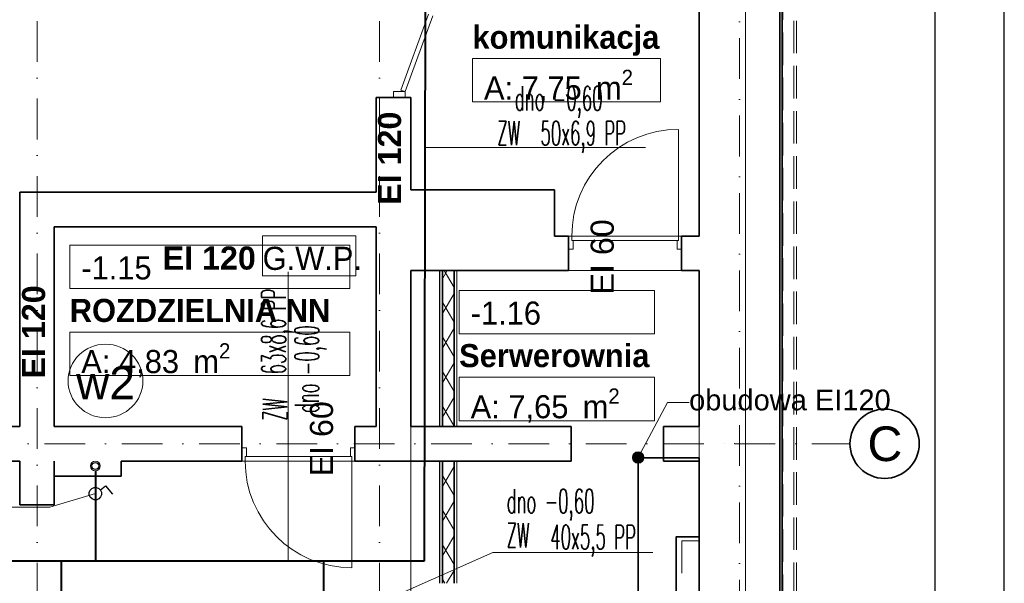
# Model space of a CAD drawing. Header units: millimetres. Extents: x -34676 to 172266, y 39940 to 476087.
# Tile 38 of 256: x 43820 to 52355, y 245082 to 249965. Entities that reach past the tile are written whole.
import ezdxf
from ezdxf.lldxf.tags import DXFTag

# ---------------------------------------------------------------- set-up
doc = ezdxf.new("R2010")
doc.units = ezdxf.units.MM
doc.header["$MEASUREMENT"] = 0
for name, pattern in [('Krawędzie ukryte', [3.912222, 2.822222, -1.09]), ('Kropki i Kreski', [6.702778, 3.527778, -1.763889, 0, -1.411111]), ('Przerywana', [5.644444, 2.822222, -2.822222])]:
    doc.linetypes.add(name, pattern=pattern)
for name, color, linetype in [('#podkład', 252, 'Continuous'), ('- A - ocieplenie', 7, 'Continuous'), ('- strefy pomieszczeń', 7, 'Continuous'), ('2D - Rysunki i Obrazki', 7, 'Continuous'), ('_TABELA', 7, 'Continuous'), ('Drzwi Archicad', 7, 'Continuous'), ('Instalacje - Elektryczne', 7, 'Continuous'), ('IS_Armatura_Wodociag', 7, 'SOLID'), ('IS_Text_Pion_Wodociag', 7, 'Continuous'), ('Konstrukcja - Siatka mod', 7, 'Continuous'), ('Konstrukcja - Stropy', 7, 'Continuous'), ('Konstrukcja - Ściany działowe', 7, 'Continuous'), ('Konstrukcja - Ściany nośne wew..P', 7, 'Continuous'), ('Konstrukcja - Ściany zewnętrzne', 7, 'Continuous'), ('NowaWarstwa1', 7, 'Continuous'), ('Opisy - Etykiety', 7, 'Continuous'), ('Opisy - Tekst', 7, 'Continuous'), ('Znaczniki drzwi Archicada', 7, 'Continuous')]:
    doc.layers.add(name, color=color, linetype=linetype)
doc.layers.add('#woda', color=4, linetype='Continuous', lineweight=18)
doc.layers.add('IS_Opisy_działek_Wodociag', color=7, linetype='SOLID', true_color=0x000000)
doc.styles.add('ROMANS', font='romans', dxfattribs={"width": 0.6})
doc.styles.get("Standard").update_dxf_attribs({"font": 'arial.ttf'})
doc.styles.add('STYL_AUTOMATYCZNY_1', font='arial.ttf')
doc.styles.add('STYL_AUTOMATYCZNY_10', font='txt')
doc.styles.add('STYL_AUTOMATYCZNY_6', font='txt')
doc.styles.add('STYL_AUTOMATYCZNY_7', font='txt')
doc.styles.add('STYL_AUTOMATYCZNY_9', font='txt')
tags = doc.linetypes.add('SOLID', pattern=[10, 10, 0]).pattern_tags.tags
tags[6:7] = [DXFTag(74, 4), DXFTag(75, 0), DXFTag(340, '0'), DXFTag(46, 0.0), DXFTag(50, 0.0), DXFTag(44, 0.0), DXFTag(45, 0.0)]
tags[4:5] = [DXFTag(74, 4), DXFTag(75, 0), DXFTag(340, '0'), DXFTag(46, 0.0), DXFTag(50, 0.0), DXFTag(44, 0.0), DXFTag(45, 0.0)]
doc.linetypes.add('ZW_LINE', pattern='A,12.7,-5.08,["ZW",Standard,S=2.54,R=0,X=-2.54,Y=-1.27],-6.35', length=24.13)
pattern_1 = [(60, (-208051.03, 747718.21), (-129.90381, 75), []), (120, (-208051.03, 747718.21), (129.90381, 75), [])]

# ---------------------------------------------------------------- blocks, each defined once
blk = doc.blocks.new('SDFGHB')
at = {"layer": 'Konstrukcja - Ściany działowe', "linetype": 'Continuous', "lineweight": 13}
h = blk.add_hatch(dxfattribs=at)
h.set_pattern_fill('Izolacja_miękka_0001', color=252, style=0, pattern_type=2)
h.set_pattern_definition(pattern_1)
h.paths.add_polyline_path([(47092.6, 467790.5), (47092.6, 466440.5), (47192.6, 466440.5), (47192.6, 467790.5)])
h = blk.add_hatch(dxfattribs=at)
h.set_pattern_fill('Izolacja_miękka_0001', color=252, style=0, pattern_type=2)
h.set_pattern_definition(pattern_1)
h.paths.add_polyline_path([(47092.6, 465081.5), (47182.6, 465081.5), (47192.6, 465081.5), (47192.6, 466140.5), (47092.6, 466140.5)])
at = {"layer": 'Opisy - Etykiety', "linetype": 'Continuous', "lineweight": 13}
blk.add_hatch(color=252, dxfattribs=at).paths.add_polyline_path([(48738, 466171.9), (48741.8, 466152.7), (48752.6, 466136.5), (48768.9, 466125.7), (48788, 466121.9), (48807.1, 466125.7), (48823.4, 466136.5), (48834.2, 466152.7), (48838, 466171.9), (48834.2, 466191), (48823.4, 466207.2), (48807.1, 466218.1), (48788, 466221.9), (48768.9, 466218.1), (48752.6, 466207.2), (48741.8, 466191)])
at = {"layer": '- A - ocieplenie', "color": 252, "linetype": 'Continuous', "lineweight": 35, "ltscale": 100, "flags": 128}
for points in [[(50017.6, 471809.9), (50017.6, 459110.5)], [(50037.6, 459110.5), (50037.6, 471809.9)]]:
    blk.add_lwpolyline(points, dxfattribs=at)
at = {"layer": '- A - ocieplenie', "color": 252, "linetype": 'Krawędzie ukryte', "lineweight": 20, "ltscale": 100, "flags": 128}
for points in [[(50017.6, 471809.9), (50017.6, 459110.5)], [(50041.7, 471809.9), (50041.7, 459110.5)], [(50137.6, 459110.5), (50137.6, 471809.9)], [(50161.7, 459110.5), (50161.7, 471809.9)]]:
    blk.add_lwpolyline(points, dxfattribs=at)
at = {"layer": '- strefy pomieszczeń', "color": 252, "linetype": 'Continuous', "lineweight": 13, "ltscale": 100}
for p, q in [((47351.8, 469628.9), (48983.3, 469628.9)), ((47351.8, 469252.4), (47351.8, 469628.9)), ((48983.3, 469628.9), (48983.3, 469252.4)), ((48983.3, 469252.4), (47351.8, 469252.4)), ((43861.5, 468011.1), (46288.1, 468011.1)), ((43861.5, 467634.6), (43861.5, 468011.1)), ((46288.1, 468011.1), (46288.1, 467634.6)), ((46288.1, 467634.6), (43861.5, 467634.6)), ((47236.6, 467619.6), (48930.9, 467619.6)), ((47236.6, 467243.2), (47236.6, 467619.6)), ((48930.9, 467619.6), (48930.9, 467243.2)), ((43861.5, 467258.2), (46288.1, 467258.2)), ((43861.5, 466881.7), (43861.5, 467258.2)), ((46288.1, 467258.2), (46288.1, 466881.7)), ((48930.9, 467243.2), (47236.6, 467243.2)), ((46288.1, 466881.7), (43861.5, 466881.7)), ((47236.6, 466866.7), (48930.9, 466866.7)), ((47236.6, 466490.2), (47236.6, 466866.7)), ((48930.9, 466866.7), (48930.9, 466490.2)), ((48930.9, 466490.2), (47236.6, 466490.2))]:
    blk.add_line(p, q, dxfattribs=at)
at = {"color": 252, "linetype": 'Continuous', "lineweight": 35, "ltscale": 100, "flags": 128}
for points in [[(45353.9, 466440.5), (45353.9, 466140.5)], [(46333.9, 466140.5), (46333.9, 466440.5)]]:
    blk.add_lwpolyline(points, dxfattribs=at)
blk.add_lwpolyline([(48788, 466167.5), (49317.3, 466167.5), (49317.3, 465483.9), (49117, 465483.9), (49117, 463960.5), (48788, 463960.5)], close=True, dxfattribs=at)
at = {"layer": '2D - Rysunki i Obrazki', "color": 252, "linetype": 'Continuous', "lineweight": 13, "ltscale": 100, "flags": 128}
blk.add_lwpolyline([(46817.6, 467790.5), (49317.6, 467790.5), (49317.6, 463960.5), (46817.6, 463960.5)], close=True, dxfattribs=at)
at = {"layer": 'Drzwi Archicad', "color": 252, "linetype": 'Continuous', "lineweight": 13, "ltscale": 100}
for p, q in [((46970.2, 470013), (46730, 469355.5)), ((46767.6, 469341.8), (47007.7, 469999.3)), ((46667.6, 469291.8), (46667.6, 469341.8)), ((46667.6, 469341.8), (46767.6, 469341.8)), ((46730, 469355.5), (46767.6, 469341.8)), ((46767.6, 469291.8), (46767.6, 469341.8)), ((49137.1, 468090.5), (49137.1, 469014.5)), ((48213.1, 468090.5), (48185.1, 468090.5)), ((48185.1, 468090.5), (48185.1, 467975.5)), ((48213.1, 468050.5), (48213.1, 468090.5)), ((48213.1, 468090.5), (49137.1, 468090.5)), ((48213.1, 468050.5), (48213.1, 468090.5)), ((48225.1, 468050.5), (48213.1, 468050.5)), ((49137.1, 468050.5), (48213.1, 468050.5)), ((48225.1, 467975.5), (48225.1, 468050.5)), ((49137.1, 468050.5), (49125.1, 468050.5)), ((49125.1, 468050.5), (49125.1, 467975.5)), ((49165.1, 468090.5), (49137.1, 468090.5)), ((49137.1, 468090.5), (49137.1, 468050.5)), ((49137.1, 468090.5), (49137.1, 468050.5)), ((49165.1, 467975.5), (49165.1, 468090.5)), ((48185.1, 467975.5), (48225.1, 467975.5)), ((49125.1, 467975.5), (49165.1, 467975.5)), ((45353.9, 466140.5), (45353.9, 466255.5)), ((45353.9, 466255.5), (45393.9, 466255.5)), ((45393.9, 466255.5), (45393.9, 466180.5)), ((46293.9, 466180.5), (46293.9, 466255.5)), ((46293.9, 466255.5), (46333.9, 466255.5)), ((46333.9, 466255.5), (46333.9, 466140.5)), ((45393.9, 466180.5), (45381.9, 466180.5)), ((45381.9, 466180.5), (45381.9, 466140.5)), ((46305.9, 466180.5), (45381.9, 466180.5)), ((45381.9, 466180.5), (45381.9, 466140.5)), ((46305.9, 466180.5), (46293.9, 466180.5)), ((46305.9, 466140.5), (46305.9, 466180.5)), ((46305.9, 466140.5), (46305.9, 466180.5)), ((45381.9, 466140.5), (45353.9, 466140.5)), ((45381.9, 466140.5), (46305.9, 466140.5)), ((46305.9, 466140.5), (46305.9, 465216.5)), ((46333.9, 466140.5), (46305.9, 466140.5))]:
    blk.add_line(p, q, dxfattribs=at)
at = {"layer": 'Drzwi Archicad', "color": 252, "linetype": 'Continuous', "lineweight": 35, "ltscale": 100}
for p, q in [((48185.1, 468090.5), (48185.1, 467975.5)), ((48185.1, 468090.5), (48185.1, 467975.5)), ((49165.1, 468090.5), (49165.1, 467975.5)), ((49165.1, 468090.5), (49165.1, 467975.5)), ((48185.1, 467975.5), (48185.1, 467790.5)), ((49165.1, 467975.5), (49165.1, 467790.5)), ((45353.9, 466255.5), (45353.9, 466440.5)), ((46333.9, 466255.5), (46333.9, 466440.5)), ((48208.7, 466140.5), (48208.7, 466440.5)), ((49008.7, 466140.5), (49008.7, 466440.5)), ((45353.9, 466140.5), (45353.9, 466255.5)), ((45353.9, 466140.5), (45353.9, 466255.5)), ((46333.9, 466140.5), (46333.9, 466255.5)), ((46333.9, 466140.5), (46333.9, 466255.5)), ((43427.6, 465760.5), (43727.6, 465760.5))]:
    blk.add_line(p, q, dxfattribs=at)
at = {"layer": 'Drzwi Archicad', "color": 252, "linetype": 'Continuous', "lineweight": 13, "ltscale": 100}
for centre, start, end in [((49137.1, 468090.5), 90, 180), ((46305.9, 466140.5), 180, 270)]:
    blk.add_arc(centre, 924, start, end, dxfattribs=at)
at = {"layer": 'Instalacje - Elektryczne', "color": 252, "linetype": 'Przerywana', "lineweight": 20, "ltscale": 100, "flags": 128}
blk.add_lwpolyline([(49167.6, 465450.5), (49167.6, 464950.5), (49317.6, 464950.5), (49317.6, 465450.5)], close=True, dxfattribs=at)
at = {"layer": 'Konstrukcja - Siatka mod', "color": 252, "linetype": 'Kropki i Kreski', "lineweight": 13, "ltscale": 100}
for p, q in [((43577.6, 457531.6), (43577.6, 474496.4)), ((46547.6, 457531.6), (46547.6, 474496.4)), ((49667.6, 474496.4), (49667.6, 457531.6)), ((20180, 466290.5), (49624.6, 466290.5)), ((49624.6, 466290.5), (50624.6, 466290.5))]:
    blk.add_line(p, q, dxfattribs=at)
at = {"layer": 'Konstrukcja - Siatka mod', "color": 252, "linetype": 'Continuous', "lineweight": 35, "ltscale": 100}
blk.add_circle((50924.6, 466290.5), 300, dxfattribs=at)
at = {"layer": 'Konstrukcja - Siatka mod', "color": 252, "linetype": 'Kropki i Kreski', "lineweight": 13, "ltscale": 100}
blk.add_point((49624.6, 466290.5), dxfattribs=at)
blk.add_point((49624.6, 466290.5), dxfattribs=at)
at = {"layer": 'Konstrukcja - Stropy', "color": 252, "linetype": 'Continuous', "lineweight": 13, "ltscale": 100, "flags": 128}
blk.add_lwpolyline([(22777.6, 458509.7), (34592.6, 458509.7), (34592.6, 463961.5), (37297.6, 463961.5), (37297.6, 458509.7), (49718.3, 458509.7), (49718.3, 471788.6), (40377.6, 471788.6), (40377.6, 466428.5), (30297.6, 466428.5), (30297.6, 467849.4), (22777.6, 467849.4)], close=True, dxfattribs=at)
at = {"layer": 'Konstrukcja - Ściany działowe', "color": 252, "linetype": 'Continuous', "lineweight": 35, "ltscale": 100}
for p, q in [((47092.6, 467790.5), (47092.6, 466440.5)), ((47192.6, 466440.5), (47192.6, 467790.5)), ((47092.6, 466440.5), (47192.6, 466440.5)), ((47092.6, 466140.5), (47092.6, 465081.5)), ((47192.6, 466140.5), (47092.6, 466140.5)), ((47192.6, 465081.5), (47192.6, 466140.5))]:
    blk.add_line(p, q, dxfattribs=at)
at = {"layer": 'Konstrukcja - Ściany działowe', "color": 252, "linetype": 'Continuous', "lineweight": 13, "ltscale": 100}
for p, q in [((47067.6, 466440.5), (47092.6, 466440.5)), ((47092.6, 466140.5), (47067.6, 466140.5))]:
    blk.add_line(p, q, dxfattribs=at)
at = {"layer": 'Konstrukcja - Ściany działowe', "color": 252, "linetype": 'Continuous', "lineweight": 25, "ltscale": 100}
for p, q in [((47192.6, 466440.5), (47217.6, 466440.5)), ((47217.6, 466140.5), (47192.6, 466140.5))]:
    blk.add_line(p, q, dxfattribs=at)
at = {"layer": 'Konstrukcja - Ściany działowe', "color": 252, "linetype": 'Continuous', "lineweight": 25, "ltscale": 100, "flags": 128}
for points in [[(47067.6, 467790.5), (47067.6, 466440.5)], [(47192.6, 467790.5), (47217.6, 467790.5)], [(47067.6, 466140.5), (47067.6, 465081.5)]]:
    blk.add_lwpolyline(points, dxfattribs=at)
at = {"layer": 'Konstrukcja - Ściany działowe', "color": 252, "linetype": 'Continuous', "lineweight": 13, "ltscale": 100, "flags": 128}
for points in [[(47067.6, 467790.5), (47092.6, 467790.5)], [(47217.6, 466440.5), (47217.6, 467790.5)], [(47217.6, 465081.5), (47217.6, 466140.5)]]:
    blk.add_lwpolyline(points, dxfattribs=at)
at = {"layer": 'Konstrukcja - Ściany działowe', "color": 252, "linetype": 'Continuous', "lineweight": 35, "ltscale": 100, "flags": 128}
blk.add_lwpolyline([(47092.6, 467790.5), (47192.6, 467790.5)], dxfattribs=at)
at = {"layer": 'Konstrukcja - Ściany nośne wew..P', "color": 252, "linetype": 'Continuous', "lineweight": 35, "ltscale": 100}
for p, q in [((46517.6, 469291.8), (46817.6, 469291.8)), ((48185.1, 468090.5), (48185.1, 467975.5)), ((49165.1, 468090.5), (49165.1, 467975.5)), ((48185.1, 467975.5), (48185.1, 467790.5)), ((49165.1, 467975.5), (49165.1, 467790.5)), ((48208.7, 466140.5), (48208.7, 466440.5)), ((49008.7, 466140.5), (49008.7, 466440.5)), ((43427.6, 465760.5), (43727.6, 465760.5))]:
    blk.add_line(p, q, dxfattribs=at)
at = {"layer": 'Konstrukcja - Ściany nośne wew..P', "color": 252, "linetype": 'Continuous', "lineweight": 35, "ltscale": 100, "flags": 128}
for points in [[(46517.6, 469291.8), (46517.6, 468470.5)], [(46817.6, 468490.5), (46817.6, 469291.8)], [(43427.6, 468470.5), (43427.6, 468170.5)], [(46517.6, 468470.5), (43427.6, 468470.5)], [(48062.6, 468490.5), (46817.6, 468490.5)], [(48062.6, 468090.5), (48062.6, 468490.5)], [(43427.6, 468170.5), (43427.6, 466440.5)], [(43727.6, 468170.5), (46517.6, 468170.5)], [(43727.6, 466440.5), (43727.6, 468170.5)], [(46517.6, 468170.5), (46517.6, 466440.5)], [(48185.1, 468090.5), (48062.6, 468090.5)], [(49317.6, 468090.5), (49165.1, 468090.5)], [(46817.6, 466440.5), (46817.6, 467790.5)], [(46817.6, 467790.5), (48062.6, 467790.5)], [(48062.6, 467790.5), (48185.1, 467790.5)], [(49165.1, 467790.5), (49317.6, 467790.5)], [(43427.6, 466440.5), (42412.3, 466440.5)], [(44307.6, 466440.5), (43727.6, 466440.5)], [(45353.9, 466440.5), (44307.6, 466440.5)], [(46517.6, 466440.5), (46333.9, 466440.5)], [(48208.7, 466440.5), (46817.6, 466440.5)], [(49317.6, 466440.5), (49008.7, 466440.5)], [(42412.3, 466140.5), (43427.6, 466140.5)], [(43427.6, 466140.5), (43427.6, 465760.5)], [(43427.6, 466140.5), (43427.6, 466000.5)], [(43727.6, 465760.5), (43727.6, 466140.5)], [(43727.6, 466000.5), (43727.6, 466140.5)], [(43727.6, 466140.5), (43727.6, 466010.5)], [(44307.6, 466140.5), (45353.9, 466140.5)], [(44307.6, 466010.5), (44307.6, 466140.5)], [(46333.9, 466140.5), (48208.7, 466140.5)], [(49008.7, 466140.5), (49317.6, 466140.5)], [(43727.6, 466010.5), (44307.6, 466010.5)]]:
    blk.add_lwpolyline(points, dxfattribs=at)
at = {"layer": 'Konstrukcja - Ściany zewnętrzne', "color": 252, "linetype": 'Continuous', "lineweight": 35, "ltscale": 100, "flags": 128}
for points in [[(50017.6, 458490.5), (50017.6, 471810.5)], [(49317.6, 471390.5), (49317.6, 468090.5)], [(49317.6, 467790.5), (49317.6, 466440.5)], [(49317.6, 466140.5), (49317.6, 458910.5)]]:
    blk.add_lwpolyline(points, dxfattribs=at)
at = {"layer": 'Opisy - Etykiety', "color": 252, "linetype": 'Continuous', "lineweight": 13, "ltscale": 100}
for p, q in [((48811.7, 466215.9), (49044.1, 466647.8)), ((49044.1, 466647.8), (49230.1, 466647.8))]:
    blk.add_line(p, q, dxfattribs=at)
blk.add_circle((48788, 466171.9), 50, dxfattribs=at)
at = {"layer": 'Opisy - Tekst', "color": 252, "linetype": 'Continuous', "lineweight": 13, "ltscale": 100}
for p, q in [((46341.3, 468091.4), (45533.3, 468091.4)), ((45533.3, 468091.4), (45533.3, 467745.5)), ((46341.3, 467745.5), (46341.3, 468091.4)), ((45533.3, 467745.5), (46341.3, 467745.5))]:
    blk.add_line(p, q, dxfattribs=at)
at = {"layer": '- strefy pomieszczeń', "color": 252, "linetype": 'Continuous', "lineweight": 13, "char_height": 200, "attachment_point": 1}
for s, insert, style in [('\\A1;{\\pql;\\pt0,500;\\fGeneva CE|b0|i0|c0|p0;\\W1.000000;-1.14\\fGeneva CE|b0|i0|c0|p0;\\W1.000000;\\A1{\\H.66x;\\S^  ;}\\fGeneva CE|b0|i0|c0|p0;\\W1.000000;\\fGeneva CE|b0|i0|c0|p0;\\W1.000000;\\A1{\\H.66x;\\S^  ;}}', (47451.8, 470284.9), 'STYL_AUTOMATYCZNY_6'), ('\\A1;{\\pql;\\pt0,500;\\fGeneva CE|b1|i0|c0|p0;\\W1.000000;komunikacja\\fGeneva CE|b1|i0|c0|p0;\\W1.000000;\\A1{\\H.66x;\\S^  ;}\\fGeneva CE|b1|i0|c0|p0;\\W1.000000;\\fGeneva CE|b1|i0|c0|p0;\\W1.000000;\\A1{\\H.66x;\\S^  ;}}', (47351.8, 469913), 'STYL_AUTOMATYCZNY_9'), ('\\A1;{\\pql;\\pt0,500;\\fGeneva CE|b0|i0|c0|p0;\\W1.000000;A: 7,75\\fGeneva CE|b0|i0|c0|p0;\\W1.000000;\\A1{\\H.66x;\\S^  ;}\\fGeneva CE|b0|i0|c0|p0;\\W1.000000; m\\fGeneva CE|b0|i0|c0|p0;\\W1.000000;\\A1{\\H.66x;\\S2^  ;}}', (47451.8, 469531), 'STYL_AUTOMATYCZNY_6'), ('\\A1;{\\pql;\\pt0,500;\\fGeneva CE|b0|i0|c0|p0;\\W1.000000;-1.15\\fGeneva CE|b0|i0|c0|p0;\\W1.000000;\\A1{\\H.66x;\\S^  ;}\\fGeneva CE|b0|i0|c0|p0;\\W1.000000;\\fGeneva CE|b0|i0|c0|p0;\\W1.000000;\\A1{\\H.66x;\\S^  ;}}', (43961.5, 467914.2), 'STYL_AUTOMATYCZNY_6'), ('\\A1;{\\pql;\\pt0,500;\\fGeneva CE|b1|i0|c0|p0;\\W1.000000;ROZDZIELNIA NN\\fGeneva CE|b1|i0|c0|p0;\\W1.000000;\\A1{\\H.66x;\\S^  ;}\\fGeneva CE|b1|i0|c0|p0;\\W1.000000;\\fGeneva CE|b1|i0|c0|p0;\\W1.000000;\\A1{\\H.66x;\\S^  ;}}', (43861.5, 467545.7), 'STYL_AUTOMATYCZNY_9'), ('\\A1;{\\pql;\\pt0,500;\\fGeneva CE|b0|i0|c0|p0;\\W1.000000;-1.16\\fGeneva CE|b0|i0|c0|p0;\\W1.000000;\\A1{\\H.66x;\\S^  ;}\\fGeneva CE|b0|i0|c0|p0;\\W1.000000;\\fGeneva CE|b0|i0|c0|p0;\\W1.000000;\\A1{\\H.66x;\\S^  ;}}', (47336.6, 467522.7), 'STYL_AUTOMATYCZNY_6'), ('\\A1;{\\pql;\\pt0,500;\\fGeneva CE|b1|i0|c0|p0;\\W1.000000;Serwerownia\\fGeneva CE|b1|i0|c0|p0;\\W1.000000;\\A1{\\H.66x;\\S^  ;}\\fGeneva CE|b1|i0|c0|p0;\\W1.000000;\\fGeneva CE|b1|i0|c0|p0;\\W1.000000;\\A1{\\H.66x;\\S^  ;}}', (47236.6, 467154.2), 'STYL_AUTOMATYCZNY_9'), ('\\A1;{\\pql;\\pt0,500;\\fGeneva CE|b0|i0|c0|p0;\\W1.000000;A: 4,83\\fGeneva CE|b0|i0|c0|p0;\\W1.000000;\\A1{\\H.66x;\\S^  ;}\\fGeneva CE|b0|i0|c0|p0;\\W1.000000; m\\fGeneva CE|b0|i0|c0|p0;\\W1.000000;\\A1{\\H.66x;\\S2^  ;}}', (43961.5, 467161.3), 'STYL_AUTOMATYCZNY_6'), ('\\A1;{\\pql;\\pt0,500;\\fGeneva CE|b0|i0|c0|p0;\\W1.000000;A: 7,65\\fGeneva CE|b0|i0|c0|p0;\\W1.000000;\\A1{\\H.66x;\\S^  ;}\\fGeneva CE|b0|i0|c0|p0;\\W1.000000; m\\fGeneva CE|b0|i0|c0|p0;\\W1.000000;\\A1{\\H.66x;\\S2^  ;}}', (47336.6, 466769.8), 'STYL_AUTOMATYCZNY_6')]:
    blk.add_mtext(s, dxfattribs=dict(at, insert=insert, style=style))
at = {"layer": 'Konstrukcja - Siatka mod', "color": 252, "linetype": 'Continuous', "lineweight": 13, "insert": (50776, 466440.5), "char_height": 300, "attachment_point": 1, "style": 'STYL_AUTOMATYCZNY_1'}
blk.add_mtext('\\A1;{\\pql;\\pt0;\\fArial|b0|i0|c238|p0;\\W1.000000;C}', dxfattribs=at)
at = {"layer": 'Opisy - Etykiety', "color": 252, "linetype": 'Continuous', "lineweight": 13, "insert": (49230.1, 466668.6), "char_height": 180, "attachment_point": 4, "style": 'STYL_AUTOMATYCZNY_10'}
blk.add_mtext('\\A1;{\\pql;\\pt987.778,1975.56,2963.33,3951.11,4938.89,5926.67,6914.44,7902.22,8890,9877.78,10865.6;\\fHelvetica|b0|i0|c238|p0;\\W1.000000;obudowa EI\\fHelvetica|b0|i0|c238|p0;\\W1.000000;12\\fHelvetica|b0|i0|c238|p0;\\W1.000000;0}', dxfattribs=at)
at = {"layer": 'Opisy - Tekst', "color": 252, "linetype": 'Continuous', "lineweight": 13, "char_height": 200, "attachment_point": 1, "rotation": 90, "style": 'STYL_AUTOMATYCZNY_7'}
for insert in [(46532.8, 468360.7), (43447.8, 466855.5)]:
    blk.add_mtext('\\A1;{\\pql;\\fHelvetica|b1|i0|c238|p0;\\W1.000000;EI 120}', dxfattribs=dict(at, insert=insert))
at = {"layer": 'Opisy - Tekst', "color": 252, "linetype": 'Continuous', "lineweight": 13, "char_height": 200, "attachment_point": 1}
for s, insert, style in [('\\A1;{\\pql;\\fHelvetica|b1|i0|c238|p0;\\W1.000000;EI 120}', (44666.6, 467999.7), 'STYL_AUTOMATYCZNY_7'), ('\\A1;{\\pql;\\fGeneva CE|b0|i0|c0|p0;\\W1.000000;G.W.P.}', (45533.3, 467997), 'STYL_AUTOMATYCZNY_6')]:
    blk.add_mtext(s, dxfattribs=dict(at, insert=insert, style=style))
at = {"layer": 'Znaczniki drzwi Archicada', "color": 252, "linetype": 'Continuous', "lineweight": 35, "char_height": 200, "attachment_point": 7, "rotation": 90, "style": 'STYL_AUTOMATYCZNY_1'}
for insert in [(48579.6, 467583.2), (46146.1, 466007.3)]:
    blk.add_mtext('\\A1;{\\pql;\\pt0;\\fArial|b0|i0|c238|p0;\\W1.000000;EI 60\\fArial|b0|i0|c238|p0;\\W1.000000;\\fArial|b0|i0|c238|p0;\\H0.666667x;\\W1.000000;\\fArial|b0|i0|c238|p0;\\H1.500000x;\\W1.000000;}', dxfattribs=dict(at, insert=insert))

msp = doc.modelspace()

# ---------------------------------------------------------------- linework, layer by layer
at = {"layer": '#woda', "color": 4, "lineweight": 5}
msp.add_circle((44476.5, 246098.3), 42, dxfattribs=at)
at = {"layer": '#woda', "color": 4, "lineweight": 30}
msp.add_circle((44476.5, 246098.3), 30, dxfattribs=at)
at = {"layer": '_TABELA', "color": 7}
msp.add_lwpolyline([(10354.9, 257088.4), (52354.9, 257088.4), (10354.9, 257088.4), (10354.9, 227388.4), (52354.9, 227388.4), (52354.9, 257088.4)], dxfattribs=at)
msp.add_lwpolyline([(51754.9, 256478.4), (12854.9, 256478.4), (12854.9, 227998.4), (51754.9, 227998.4)], close=True, dxfattribs=at)
at = {"layer": 'IS_Armatura_Wodociag', "color": 7, "lineweight": 30, "ltscale": 10}
for p, q in [((44520.5, 245890.4), (44563.2, 245927.7)), ((44563.2, 245927.7), (44624.4, 245855))]:
    msp.add_line(p, q, dxfattribs=at)
msp.add_ellipse((44476.5, 245859), major_axis=(11.5, -52.8), ratio=1, dxfattribs=at)
at = {"layer": 'IS_Opisy_działek_Wodociag', "color": 7, "lineweight": 13, "ltscale": 10}
for p, q in [((47334.9, 248858.1), (49244.6, 248858.6)), ((46146.7, 245277.7), (46146.1, 247780)), ((44476.5, 245859), (44082.4, 245741.6)), ((44082.4, 245741.6), (42851.5, 245741.6)), ((46456.7, 244700), (47921.3, 245349.8)), ((47921.3, 245349.8), (49309.7, 245349.8))]:
    msp.add_line(p, q, dxfattribs=at)
at = {"layer": 'IS_Text_Pion_Wodociag', "color": 7, "linetype": 'SOLID', "lineweight": 18, "ltscale": 10}
msp.add_ellipse((44564.1, 246835.3), major_axis=(324, 0), ratio=0.983333, dxfattribs=at)
at = {"layer": 'NowaWarstwa1', "color": 4, "linetype": 'ZW_LINE', "lineweight": 40, "ltscale": 30}
for p, q in [((47327.7, 245277.7), (47339.6, 251190)), ((44476.5, 246056.3), (44476.5, 245278.6)), ((33064.6, 245277.6), (47327.7, 245277.7))]:
    msp.add_line(p, q, dxfattribs=at)
at = {"layer": 'NowaWarstwa1', "color": 4, "linetype": 'ZW_LINE', "lineweight": 40, "ltscale": 20}
msp.add_line((44180.4, 245277.7), (44180.4, 243807.1), dxfattribs=at)
at = {"layer": 'NowaWarstwa1', "color": 4, "linetype": 'ZW_LINE', "lineweight": 40, "ltscale": 25}
msp.add_line((46456.7, 244109.4), (46456.7, 245277.7), dxfattribs=at)

# ---------------------------------------------------------------- block references
at = {"layer": '#podkład'}
msp.add_blockref('SDFGHB', (392.7, -219999.6), dxfattribs=at)

# ---------------------------------------------------------------- texts
at = {"layer": 'IS_Opisy_działek_Wodociag', "color": 7, "lineweight": 13, "ltscale": 10, "style": 'ROMANS', "width": 0.5}
for s, p in [('dno -0,60', (48112.4, 249177.8)), ('ZW', (47961.2, 248877.2)), ('50x6,9 PP', (48334.3, 248876.7)), ('dno -0,60', (48042.2, 245688.9))]:
    msp.add_text(s, height=210, dxfattribs=at).set_placement(p)
for s, rotation, p in [('63x8,6 PP', 90, (46126.9, 246892.5)), ('dno -0,60', 90, (46414.5, 246556.6)), ('ZW', 90, (46138.9, 246489.1)), ('ZW', 359.9, (48040.5, 245393.2)), ('40x5,5 PP', 359.9, (48419.4, 245377.8))]:
    msp.add_text(s, height=210, rotation=rotation, dxfattribs=at).set_placement(p)
at = {"layer": 'IS_Text_Pion_Wodociag', "color": 7, "linetype": 'SOLID', "lineweight": 18, "ltscale": 10, "insert": (44564.1, 246676.8), "char_height": 285.12, "attachment_point": 8}
msp.add_mtext('\\fArial|b0|i0;w2', dxfattribs=at)

doc.saveas('drawing.dxf')
